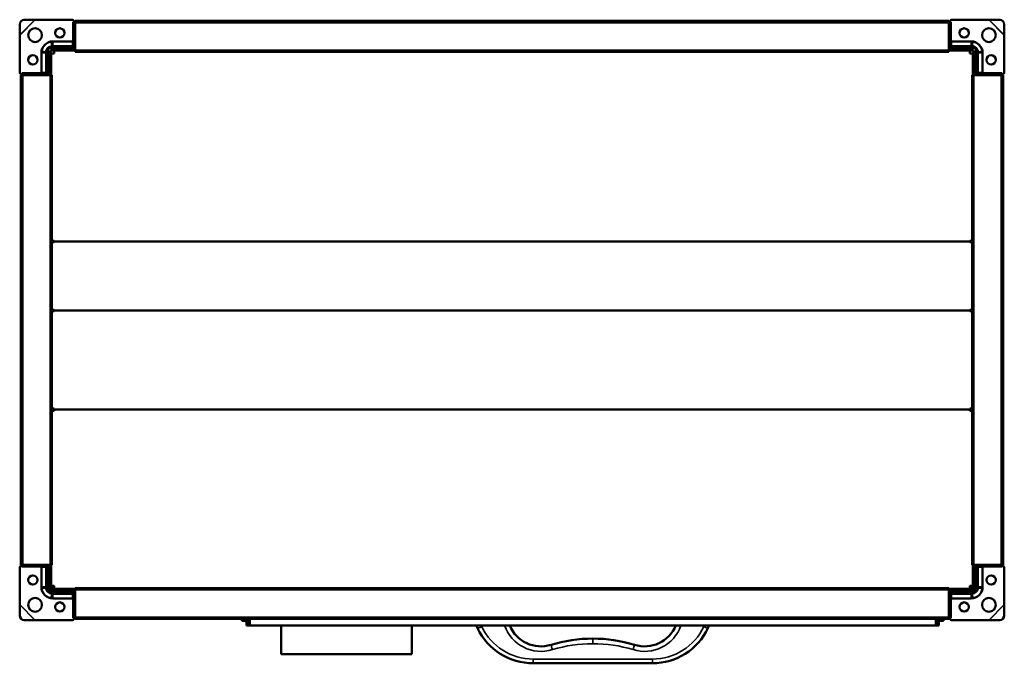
# Model space of a CAD drawing. Header units: millimetres. Extents: x 310 to 950, y 237 to 654.
import ezdxf

# ---------------------------------------------------------------- set-up
doc = ezdxf.new("R2010")
doc.units = ezdxf.units.MM
doc.header["$LTSCALE"] = 3
doc.layers.add('Widoczne (ISO)', color=7, linetype='Continuous', lineweight=50)
doc.layers.add('Widoczne wąskie (ISO)', color=7, linetype='Continuous', lineweight=35)

msp = doc.modelspace()

# ---------------------------------------------------------------- linework, layer by layer
at = {"layer": 'Widoczne (ISO)'}
for p, q in [((313.03, 654.48), (319.94, 654.5)), ((320.17, 654.41), (344.4, 654.41)), ((345.1, 652.91), (344.6, 652.91)), ((345.1, 653.71), (345.1, 652.91)), ((345.1, 652.91), (346, 652.91)), ((345.1, 652.91), (345.1, 640.91)), ((346, 653.71), (346, 652.51)), ((346, 653.71), (914, 653.71)), ((914, 653.71), (914, 652.51)), ((914, 652.91), (914.9, 652.91)), ((914.9, 652.91), (914.9, 653.71)), ((914.9, 640.91), (914.9, 652.91)), ((915.4, 652.91), (914.9, 652.91)), ((915.6, 654.41), (939.83, 654.41)), ((940.06, 654.5), (946.97, 654.48)), ((310.01, 644.57), (310.03, 651.48)), ((346, 634.71), (346, 652.51)), ((914, 634.71), (914, 652.51)), ((949.97, 651.48), (949.99, 644.57)), ((310.1, 620.11), (310.1, 644.34)), ((331.6, 640.4), (344.6, 640.4)), ((344.6, 640.91), (344.6, 640.41)), ((344.6, 640.41), (344.6, 637.35)), ((915.4, 640.41), (915.4, 640.91)), ((915.4, 637.35), (915.4, 640.41)), ((915.4, 640.4), (928.4, 640.4)), ((949.9, 644.34), (949.9, 620.11)), ((328.5, 633.01), (328.5, 636.01)), ((331.5, 636.01), (328.5, 636.01)), ((331.5, 634.51), (330, 634.51)), ((330, 634.51), (330, 633.01)), ((331.1, 636.41), (344.4, 636.41)), ((331.5, 636.01), (346, 636.01)), ((331.5, 634.51), (346, 634.51)), ((344.4, 637.3), (331.6, 637.3)), ((332.5, 632.51), (332.5, 634.51)), ((344.6, 637.35), (344.6, 637.33)), ((346, 637.91), (345.08, 637.91)), ((345.1, 637.16), (345.1, 637.91)), ((346, 634.71), (346, 633.71)), ((346, 633.71), (914, 633.71)), ((914.92, 637.91), (914, 637.91)), ((914, 636.01), (928.5, 636.01)), ((914, 634.71), (914, 633.71)), ((914, 634.51), (928.5, 634.51)), ((914.9, 637.91), (914.9, 637.16)), ((915.4, 637.33), (915.4, 637.35)), ((928.4, 637.3), (915.6, 637.3)), ((915.6, 636.41), (928.9, 636.41)), ((927.5, 634.51), (927.5, 632.51)), ((928.5, 636.01), (931.5, 636.01)), ((928.5, 634.51), (930, 634.51)), ((930, 633.01), (930, 634.51)), ((931.5, 633.01), (931.5, 636.01)), ((324.11, 619.91), (324.11, 632.91)), ((327.21, 632.91), (327.21, 620.11)), ((328.1, 620.11), (328.1, 633.41)), ((328.5, 633.01), (328.5, 618.51)), ((330, 618.51), (330, 633.01)), ((330.5, 618.51), (330.5, 632.5)), ((330.5, 632.5), (332.5, 632.5)), ((332.5, 632.51), (332.5, 632.5)), ((927.5, 632.5), (927.5, 632.51)), ((927.5, 632.5), (929.5, 632.5)), ((929.5, 632.5), (929.5, 618.51)), ((930, 618.51), (930, 633.01)), ((931.5, 618.51), (931.5, 633.01)), ((931.9, 633.41), (931.9, 620.11)), ((932.79, 620.11), (932.79, 632.91)), ((935.89, 632.91), (935.89, 619.91)), ((311.6, 619.41), (310.8, 619.41)), ((310.8, 618.51), (312, 618.51)), ((310.8, 300.51), (310.8, 618.51)), ((311.6, 619.91), (311.6, 619.41)), ((323.6, 619.41), (311.6, 619.41)), ((311.6, 618.51), (311.6, 619.41)), ((329.8, 618.51), (312, 618.51)), ((324.1, 619.91), (323.6, 619.91)), ((327.16, 619.91), (324.1, 619.91)), ((326.6, 619.43), (326.6, 618.51)), ((326.6, 619.41), (327.36, 619.41)), ((327.18, 619.91), (327.16, 619.91)), ((329.8, 618.51), (330.8, 618.51)), ((330.8, 300.51), (330.8, 618.51)), ((930.2, 618.51), (929.2, 618.51)), ((929.2, 618.51), (929.2, 300.51)), ((930.2, 618.51), (948, 618.51)), ((932.64, 619.41), (933.4, 619.41)), ((932.84, 619.91), (932.82, 619.91)), ((935.9, 619.91), (932.84, 619.91)), ((933.4, 618.51), (933.4, 619.43)), ((936.4, 619.91), (935.9, 619.91)), ((948.4, 619.41), (936.4, 619.41)), ((949.2, 618.51), (948, 618.51)), ((948.4, 619.41), (948.4, 619.91)), ((948.4, 619.41), (948.4, 618.51)), ((949.2, 619.41), (948.4, 619.41)), ((949.2, 618.51), (949.2, 300.51)), ((332.5, 510.79), (330.8, 510.79)), ((332.5, 510.09), (330.8, 510.09)), ((332.5, 510.79), (332.5, 510.38)), ((927.5, 510.38), (332.5, 510.38)), ((332.5, 510.09), (332.5, 510.38)), ((927.5, 510.79), (929.2, 510.79)), ((927.5, 510.79), (927.5, 510.38)), ((927.5, 510.38), (927.5, 510.09)), ((927.5, 510.09), (929.2, 510.09)), ((332.5, 466), (330.8, 466)), ((332.5, 465.71), (330.8, 465.71)), ((330.8, 465.13), (332.5, 465.13)), ((332.5, 466), (332.5, 465.71)), ((332.5, 465.13), (332.5, 465.71)), ((332.5, 465.71), (927.5, 465.71)), ((927.5, 466), (927.5, 465.71)), ((927.5, 466), (929.2, 466)), ((929.2, 465.71), (927.5, 465.71)), ((927.5, 465.71), (927.5, 465.13)), ((927.5, 465.13), (929.2, 465.13)), ((332.5, 401.95), (330.8, 401.95)), ((332.5, 401.24), (330.8, 401.24)), ((330.8, 400.54), (332.5, 400.54)), ((332.5, 401.95), (332.5, 401.36)), ((332.5, 401.36), (927.5, 401.36)), ((332.5, 400.54), (332.5, 401.36)), ((929.2, 401.95), (927.5, 401.95)), ((927.5, 401.95), (927.5, 401.36)), ((927.5, 401.36), (927.5, 400.54)), ((927.5, 401.24), (929.2, 401.24)), ((927.5, 400.54), (929.2, 400.54)), ((310.1, 274.69), (310.1, 298.91)), ((310.8, 300.51), (312, 300.51)), ((310.8, 299.61), (311.6, 299.61)), ((311.6, 299.61), (311.6, 300.51)), ((311.6, 299.61), (323.6, 299.61)), ((311.6, 299.61), (311.6, 299.11)), ((329.8, 300.51), (312, 300.51)), ((323.6, 299.11), (324.1, 299.11)), ((324.1, 299.11), (327.16, 299.11)), ((324.11, 286.11), (324.11, 299.11)), ((326.6, 300.51), (326.6, 299.6)), ((327.36, 299.61), (326.6, 299.61)), ((327.16, 299.11), (327.18, 299.11)), ((327.21, 298.91), (327.21, 286.11)), ((328.1, 285.61), (328.1, 298.91)), ((328.1, 298.01), (328.5, 298.01)), ((328.5, 300.51), (328.5, 286.01)), ((329.8, 300.51), (330.8, 300.51)), ((330, 286.01), (330, 300.51)), ((330.08, 285.26), (330.08, 300.51)), ((330.5, 286.91), (330.5, 300.51)), ((930.2, 300.51), (929.2, 300.51)), ((929.5, 286.91), (929.5, 300.51)), ((929.65, 285.26), (929.65, 300.51)), ((930, 286.01), (930, 300.51)), ((930.2, 300.51), (948, 300.51)), ((931.5, 286.01), (931.5, 300.51)), ((931.5, 298.01), (931.9, 298.01)), ((931.9, 298.91), (931.9, 285.61)), ((933.4, 299.61), (932.64, 299.61)), ((932.79, 286.11), (932.79, 298.91)), ((932.82, 299.11), (932.84, 299.11)), ((932.84, 299.11), (935.9, 299.11)), ((933.4, 299.6), (933.4, 300.51)), ((935.89, 299.11), (935.89, 286.11)), ((935.9, 299.11), (936.4, 299.11)), ((936.4, 299.61), (948.4, 299.61)), ((949.2, 300.51), (948, 300.51)), ((948.4, 300.51), (948.4, 299.61)), ((948.4, 299.61), (949.2, 299.61)), ((948.4, 299.11), (948.4, 299.61)), ((949.9, 298.91), (949.9, 274.69)), ((330, 286.01), (328.5, 286.01)), ((328.5, 286.01), (328.5, 284.51)), ((330, 284.51), (328.5, 284.51)), ((329.6, 283.01), (330, 283.01)), ((330, 284.51), (335, 284.51)), ((330, 283.01), (330, 284.51)), ((335, 283.01), (330, 283.01)), ((332.5, 285.26), (330.08, 285.26)), ((332.5, 286.91), (330.5, 286.91)), ((344.4, 282.61), (331.1, 282.61)), ((331.6, 281.72), (344.4, 281.72)), ((332.5, 286.91), (332.5, 284.91)), ((346, 284.91), (332.5, 284.91)), ((346, 284.51), (335, 284.51)), ((346, 283.01), (335, 283.01)), ((344.6, 281.69), (344.6, 281.67)), ((344.6, 281.67), (344.6, 278.61)), ((345.1, 281.11), (345.1, 281.87)), ((346, 284.31), (346, 285.31)), ((914, 285.31), (346, 285.31)), ((346, 284.31), (346, 266.51)), ((914, 284.31), (914, 285.31)), ((927.5, 284.91), (914, 284.91)), ((925, 284.51), (914, 284.51)), ((914, 284.31), (914, 266.51)), ((925, 283.01), (914, 283.01)), ((914.9, 281.87), (914.9, 281.11)), ((915.4, 281.67), (915.4, 281.69)), ((915.4, 278.61), (915.4, 281.67)), ((928.9, 282.61), (915.6, 282.61)), ((915.6, 281.72), (928.4, 281.72)), ((925, 284.51), (930, 284.51)), ((930, 283.01), (925, 283.01)), ((927.5, 286.91), (927.5, 284.91)), ((927.5, 286.91), (929.5, 286.91)), ((929.65, 285.26), (927.5, 285.26)), ((930, 286.01), (931.5, 286.01)), ((931.5, 284.51), (930, 284.51)), ((930, 283.01), (930, 284.51)), ((930, 283.01), (930.4, 283.01)), ((931.5, 284.51), (931.5, 286.01)), ((344.6, 278.62), (331.6, 278.62)), ((344.6, 278.61), (344.6, 278.11)), ((345.08, 281.11), (346, 281.11)), ((345.1, 278.11), (345.1, 266.11)), ((914, 281.11), (914.92, 281.11)), ((914.9, 266.11), (914.9, 278.11)), ((928.4, 278.62), (915.4, 278.62)), ((915.4, 278.11), (915.4, 278.61)), ((310.03, 267.54), (310.01, 274.45)), ((949.99, 274.45), (949.97, 267.54)), ((319.94, 264.52), (313.03, 264.54)), ((344.4, 264.61), (320.17, 264.61)), ((344.6, 266.11), (345.1, 266.11)), ((346, 266.11), (345.1, 266.11)), ((345.1, 266.11), (345.1, 265.31)), ((346, 265.31), (346, 266.51)), ((914, 265.31), (346, 265.31)), ((454.5, 264.01), (454.5, 265.31)), ((457.5, 264.01), (454.5, 264.01)), ((457.5, 261.01), (457.5, 265.31)), ((459, 265.31), (459, 261.01)), ((459, 262.51), (459.5, 262.51)), ((459.5, 264.01), (459.5, 265.31)), ((459.5, 264.01), (459.5, 261.01)), ((905.5, 265.31), (905.5, 264.01)), ((905.5, 264.01), (905.5, 261.01)), ((905.5, 262.51), (906, 262.51)), ((906, 261.01), (906, 265.31)), ((907.5, 265.31), (907.5, 261.01)), ((907.5, 264.01), (910.5, 264.01)), ((910.5, 265.31), (910.5, 264.01)), ((914, 265.31), (914, 266.51)), ((914.9, 266.11), (914, 266.11)), ((914.9, 266.11), (915.4, 266.11)), ((914.9, 265.31), (914.9, 266.11)), ((939.83, 264.61), (915.6, 264.61)), ((946.97, 264.54), (940.06, 264.52)), ((457.5, 261.01), (459, 261.01)), ((459, 261.01), (459.5, 261.01)), ((459.5, 261.01), (905.5, 261.01)), ((480, 261.01), (480, 242.51)), ((565, 261.01), (565, 242.51)), ((606.81, 261.01), (607.63, 259.28)), ((757.37, 259.28), (758.19, 261.01)), ((905.5, 261.01), (906, 261.01)), ((907.5, 261.01), (906, 261.01)), ((565, 242.51), (480, 242.51)), ((643.73, 236.51), (721.27, 236.51))]:
    msp.add_line(p, q, dxfattribs=at)
for centre, radius in [((320, 644.51), 4.5), ((336.1, 645.91), 3), ((923.9, 645.91), 3), ((940, 644.51), 4.5), ((318.6, 628.41), 3), ((941.4, 628.41), 3), ((318.6, 290.61), 3), ((941.4, 290.61), 3), ((320, 274.51), 4.5), ((336.1, 273.11), 3), ((923.9, 273.11), 3), ((940, 274.51), 4.5)]:
    msp.add_circle(centre, radius, dxfattribs=at)
for centre, radius, start, end in [((344.4, 653.71), 0.7, 0, 90), ((915.6, 653.71), 0.7, 90, 180), ((331.6, 632.91), 7.49, 90, 180), ((344.6, 640.91), 0.5, 270, 0), ((915.4, 640.91), 0.5, 180, 270), ((928.4, 632.91), 7.49, 0, 90), ((331.1, 633.41), 3, 150.07357, 180), ((331.1, 633.41), 3, 90, 119.92643), ((928.9, 633.41), 3, 60.07357, 90), ((928.9, 633.41), 3, 0, 29.92643), ((310.8, 620.11), 0.7, 180, 270), ((323.6, 619.91), 0.5, 270, 0), ((936.4, 619.91), 0.5, 180, 270), ((949.2, 620.11), 0.7, 270, 0), ((310.8, 298.91), 0.7, 90, 180), ((323.6, 299.11), 0.5, 0, 90), ((936.4, 299.11), 0.5, 90, 180), ((949.2, 298.91), 0.7, 0, 90), ((331.6, 286.11), 7.49, 180, 270), ((331.1, 285.61), 3, 180, 270), ((928.4, 286.11), 7.49, 270, 0), ((928.9, 285.61), 3, 270, 0), ((344.6, 278.11), 0.5, 0, 90), ((915.4, 278.11), 0.5, 90, 180), ((344.4, 265.31), 0.7, 270, 0), ((915.6, 265.31), 0.7, 180, 270), ((643.73, 276.51), 40, 205.51387, 270), ((648.86, 269.58), 22.07, 202.85051, 287.2391), ((716.14, 269.58), 22.07, 252.7609, 337.14949), ((721.27, 276.51), 40, 270, 334.48613), ((681.86, 163.23), 89.28, 89.58894, 107.2391), ((683.14, 163.23), 89.28, 72.7609, 90.41106)]:
    msp.add_arc(centre, radius, start, end, dxfattribs=at)
for centre, major_axis, ratio, start_param, end_param in [((313.02, 651.49), (2.12, 2.12), 0.996195, 0.785398, 2.356194), ((946.98, 651.49), (2.12, -2.12), 0.996195, 0.785398, 2.356194), ((344.4, 637.16), (0, -0.745), 0.939693, 0, 1.570796), ((344.4, 638.07), (0, -0.745), 0.939693, 0.289752, 1.361396), ((915.6, 637.16), (0, -0.745), 0.939693, 4.712389, 6.283185), ((915.6, 638.07), (0, -0.745), 0.939693, 4.921789, 5.993434), ((326.45, 620.11), (0.745, 0), 0.939693, 4.921789, 5.993434), ((327.36, 620.11), (0.745, 0), 0.939693, 4.712389, 6.283185), ((932.64, 620.11), (-0.745, 0), 0.939693, 0, 1.570796), ((933.55, 620.11), (-0.745, 0), 0.939693, 0.289752, 1.361396), ((326.45, 298.91), (0.745, 0), 0.939693, 0.289752, 1.361396), ((327.36, 298.91), (0.745, 0), 0.939693, 0, 1.570796), ((932.64, 298.91), (-0.745, 0), 0.939693, 4.712389, 6.283185), ((933.55, 298.91), (-0.745, 0), 0.939693, 4.921789, 5.993434), ((344.4, 281.87), (0, 0.745), 0.939693, 4.712389, 6.283185), ((344.4, 280.96), (0, 0.745), 0.939693, 4.921789, 5.993434), ((915.6, 281.87), (0, 0.745), 0.939693, 0, 1.570796), ((915.6, 280.96), (0, 0.745), 0.939693, 0.289752, 1.361396), ((313.02, 267.53), (-2.12, 2.12), 0.996195, 0.785398, 2.356194), ((946.98, 267.53), (-2.12, -2.12), 0.996195, 0.785398, 2.356194)]:
    msp.add_ellipse(centre, major_axis=major_axis, ratio=ratio, start_param=start_param, end_param=end_param, dxfattribs=at)
for points, knots in [([(320.17, 654.41), (320.13, 654.43), (320.1, 654.44), (320.02, 654.47), (319.98, 654.48), (319.94, 654.5)], [0, 0, 0, 0, 0.01249515, 0.01249515, 0.0249903, 0.0249903, 0.0249903, 0.0249903]), ([(940.06, 654.5), (940.02, 654.48), (939.98, 654.47), (939.9, 654.44), (939.87, 654.43), (939.83, 654.41)], [0, 0, 0, 0, 0.01249515, 0.01249515, 0.0249903, 0.0249903, 0.0249903, 0.0249903]), ([(310.01, 644.57), (310.03, 644.53), (310.04, 644.49), (310.07, 644.42), (310.09, 644.38), (310.1, 644.34)], [0, 0, 0, 0, 0.01249515, 0.01249515, 0.0249903, 0.0249903, 0.0249903, 0.0249903]), ([(949.9, 644.34), (949.91, 644.38), (949.93, 644.42), (949.96, 644.49), (949.97, 644.53), (949.99, 644.57)], [0, 0, 0, 0, 0.01249515, 0.01249515, 0.0249903, 0.0249903, 0.0249903, 0.0249903]), ([(327.22, 633.57), (327.24, 634.03), (327.34, 634.48), (327.71, 635.38), (328, 635.8), (328.71, 636.51), (329.13, 636.79), (330.02, 637.17), (330.48, 637.28), (330.94, 637.3)], [0.0000002, 0.0000002, 0.0000002, 0.0000002, 0.138614, 0.138614, 0.2902546, 0.2902546, 0.4411619, 0.4411619, 0.5810662, 0.5810662, 0.5810662, 0.5810662]), ([(331.1, 637.3), (331.07, 637.3), (331.05, 637.3), (331, 637.3), (330.97, 637.3), (330.94, 637.3)], [-0.01558465, -0.01558465, -0.01558465, -0.01558465, -0.00779233, -0.00779233, 0, 0, 0, 0]), ([(331.6, 637.3), (331.52, 637.3), (331.43, 637.3), (331.27, 637.3), (331.18, 637.3), (331.1, 637.3)], [0, 0, 0, 0, 0.02497584, 0.02497584, 0.04995141, 0.04995141, 0.04995141, 0.04995141]), ([(928.9, 637.3), (928.82, 637.3), (928.73, 637.3), (928.57, 637.3), (928.48, 637.3), (928.4, 637.3)], [0.00000127, 0.00000127, 0.00000127, 0.00000127, 0.02497637, 0.02497637, 0.04995171, 0.04995171, 0.04995171, 0.04995171]), ([(928.9, 637.3), (928.93, 637.3), (928.95, 637.3), (929, 637.3), (929.03, 637.3), (929.06, 637.3)], [0.00000127, 0.00000127, 0.00000127, 0.00000127, 0.0077936, 0.0077936, 0.01558592, 0.01558592, 0.01558592, 0.01558592]), ([(929.06, 637.3), (929.52, 637.28), (929.97, 637.17), (930.86, 636.8), (931.29, 636.51), (932, 635.8), (932.28, 635.38), (932.66, 634.49), (932.76, 634.03), (932.78, 633.57)], [0.0000002, 0.0000002, 0.0000002, 0.0000002, 0.138614, 0.138614, 0.2902546, 0.2902546, 0.4411619, 0.4411619, 0.5810662, 0.5810662, 0.5810662, 0.5810662]), ([(327.21, 633.41), (327.21, 633.44), (327.21, 633.46), (327.21, 633.51), (327.21, 633.54), (327.22, 633.57)], [0.00000127, 0.00000127, 0.00000127, 0.00000127, 0.0077936, 0.0077936, 0.01558592, 0.01558592, 0.01558592, 0.01558592]), ([(327.21, 633.41), (327.21, 633.33), (327.21, 633.24), (327.21, 633.08), (327.21, 632.99), (327.21, 632.91)], [0.00000127, 0.00000127, 0.00000127, 0.00000127, 0.02497637, 0.02497637, 0.04995171, 0.04995171, 0.04995171, 0.04995171]), ([(932.79, 633.41), (932.79, 633.44), (932.79, 633.46), (932.79, 633.51), (932.79, 633.54), (932.78, 633.57)], [-0.01558465, -0.01558465, -0.01558465, -0.01558465, -0.00779233, -0.00779233, 0, 0, 0, 0]), ([(932.79, 632.91), (932.79, 632.99), (932.79, 633.08), (932.79, 633.24), (932.79, 633.33), (932.79, 633.41)], [0, 0, 0, 0, 0.02497584, 0.02497584, 0.04995141, 0.04995141, 0.04995141, 0.04995141]), ([(327.21, 286.11), (327.21, 286.03), (327.21, 285.94), (327.21, 285.78), (327.21, 285.69), (327.21, 285.61)], [0, 0, 0, 0, 0.02497584, 0.02497584, 0.04995141, 0.04995141, 0.04995141, 0.04995141]), ([(327.21, 285.61), (327.21, 285.59), (327.21, 285.56), (327.21, 285.51), (327.21, 285.48), (327.22, 285.46)], [-0.01558465, -0.01558465, -0.01558465, -0.01558465, -0.00779233, -0.00779233, 0, 0, 0, 0]), ([(330.94, 281.73), (330.48, 281.75), (330.03, 281.85), (329.14, 282.22), (328.71, 282.51), (328, 283.22), (327.72, 283.64), (327.34, 284.53), (327.24, 284.99), (327.22, 285.46)], [0.0000002, 0.0000002, 0.0000002, 0.0000002, 0.138614, 0.138614, 0.2902546, 0.2902546, 0.4411619, 0.4411619, 0.5810662, 0.5810662, 0.5810662, 0.5810662]), ([(331.1, 281.72), (331.07, 281.72), (331.05, 281.72), (331, 281.72), (330.97, 281.73), (330.94, 281.73)], [0.00000127, 0.00000127, 0.00000127, 0.00000127, 0.0077936, 0.0077936, 0.01558592, 0.01558592, 0.01558592, 0.01558592]), ([(331.1, 281.72), (331.18, 281.72), (331.27, 281.72), (331.43, 281.72), (331.52, 281.72), (331.6, 281.72)], [0.00000127, 0.00000127, 0.00000127, 0.00000127, 0.02497637, 0.02497637, 0.04995171, 0.04995171, 0.04995171, 0.04995171]), ([(928.4, 281.72), (928.48, 281.72), (928.57, 281.72), (928.73, 281.72), (928.82, 281.72), (928.9, 281.72)], [0, 0, 0, 0, 0.02497584, 0.02497584, 0.04995141, 0.04995141, 0.04995141, 0.04995141]), ([(928.9, 281.72), (928.93, 281.72), (928.95, 281.72), (929, 281.72), (929.03, 281.73), (929.06, 281.73)], [-0.01558465, -0.01558465, -0.01558465, -0.01558465, -0.00779233, -0.00779233, 0, 0, 0, 0]), ([(932.78, 285.46), (932.76, 284.99), (932.66, 284.54), (932.29, 283.65), (932, 283.22), (931.29, 282.51), (930.87, 282.23), (929.98, 281.85), (929.52, 281.75), (929.06, 281.73)], [0.0000002, 0.0000002, 0.0000002, 0.0000002, 0.138614, 0.138614, 0.2902546, 0.2902546, 0.4411619, 0.4411619, 0.5810662, 0.5810662, 0.5810662, 0.5810662]), ([(932.79, 285.61), (932.79, 285.59), (932.79, 285.56), (932.79, 285.51), (932.79, 285.48), (932.78, 285.46)], [0.00000127, 0.00000127, 0.00000127, 0.00000127, 0.0077936, 0.0077936, 0.01558592, 0.01558592, 0.01558592, 0.01558592]), ([(932.79, 285.61), (932.79, 285.69), (932.79, 285.78), (932.79, 285.94), (932.79, 286.03), (932.79, 286.11)], [0.00000127, 0.00000127, 0.00000127, 0.00000127, 0.02497637, 0.02497637, 0.04995171, 0.04995171, 0.04995171, 0.04995171]), ([(310.1, 274.69), (310.09, 274.65), (310.07, 274.61), (310.04, 274.53), (310.03, 274.49), (310.01, 274.45)], [0, 0, 0, 0, 0.01249515, 0.01249515, 0.0249903, 0.0249903, 0.0249903, 0.0249903]), ([(949.99, 274.45), (949.97, 274.49), (949.96, 274.53), (949.93, 274.61), (949.91, 274.65), (949.9, 274.69)], [0, 0, 0, 0, 0.01249515, 0.01249515, 0.0249903, 0.0249903, 0.0249903, 0.0249903]), ([(319.94, 264.52), (319.98, 264.54), (320.02, 264.55), (320.1, 264.58), (320.13, 264.6), (320.17, 264.61)], [0, 0, 0, 0, 0.01249515, 0.01249515, 0.0249903, 0.0249903, 0.0249903, 0.0249903]), ([(939.83, 264.61), (939.87, 264.6), (939.9, 264.58), (939.98, 264.55), (940.02, 264.54), (940.06, 264.52)], [0, 0, 0, 0, 0.01249515, 0.01249515, 0.0249903, 0.0249903, 0.0249903, 0.0249903])]:
    msp.add_open_spline(points, degree=3, knots=knots, dxfattribs=at)
for points in [[(344.6, 637.33), (344.53, 637.31), (344.47, 637.3), (344.4, 637.3)], [(915.6, 637.3), (915.53, 637.3), (915.47, 637.31), (915.4, 637.33)], [(327.21, 620.11), (327.21, 620.05), (327.2, 619.98), (327.18, 619.91)], [(932.82, 619.91), (932.8, 619.98), (932.79, 620.05), (932.79, 620.11)], [(327.18, 299.11), (327.2, 299.05), (327.21, 298.98), (327.21, 298.91)], [(932.79, 298.91), (932.79, 298.98), (932.8, 299.05), (932.82, 299.11)], [(344.4, 281.72), (344.47, 281.72), (344.53, 281.71), (344.6, 281.69)], [(915.4, 281.69), (915.47, 281.71), (915.53, 281.72), (915.6, 281.72)]]:
    msp.add_open_spline(points, degree=3, dxfattribs=at)
at = {"layer": 'Widoczne wąskie (ISO)'}
for p, q in [((310.01, 644.57), (319.94, 654.5)), ((320.17, 654.41), (310.1, 644.34)), ((344.6, 652.91), (344.6, 640.91)), ((915.4, 640.91), (915.4, 652.91)), ((949.9, 644.34), (939.83, 654.41)), ((940.06, 654.5), (949.99, 644.57)), ((346, 652.51), (914, 652.51)), ((331.6, 640.18), (331.6, 640.4)), ((344.6, 640.18), (331.6, 640.18)), ((331.6, 640.18), (331.6, 637.3)), ((344.6, 640.91), (345.1, 640.91)), ((914.9, 640.91), (915.4, 640.91)), ((928.4, 640.18), (915.4, 640.18)), ((928.4, 640.18), (928.4, 640.4)), ((928.4, 637.3), (928.4, 640.18)), ((331.1, 637.3), (331.1, 636.41)), ((331.5, 636.01), (331.5, 634.51)), ((344.4, 637.3), (344.4, 636.41)), ((346, 634.71), (914, 634.71)), ((915.6, 636.41), (915.6, 637.3)), ((928.5, 634.51), (928.5, 636.01)), ((928.9, 637.3), (928.9, 636.41)), ((324.33, 632.91), (324.11, 632.91)), ((327.21, 632.91), (324.33, 632.91)), ((324.33, 632.91), (324.33, 619.91)), ((327.21, 633.41), (328.1, 633.41)), ((330, 633.01), (328.5, 633.01)), ((931.5, 633.01), (930, 633.01)), ((932.79, 633.41), (931.9, 633.41)), ((935.67, 632.91), (932.79, 632.91)), ((935.67, 619.91), (935.67, 632.91)), ((935.67, 632.91), (935.89, 632.91)), ((323.6, 619.91), (311.6, 619.91)), ((312, 300.51), (312, 618.51)), ((323.6, 619.41), (323.6, 619.91)), ((328.1, 620.11), (327.21, 620.11)), ((329.8, 300.51), (329.8, 618.51)), ((930.2, 618.51), (930.2, 300.51)), ((932.79, 620.11), (931.9, 620.11)), ((948.4, 619.91), (936.4, 619.91)), ((936.4, 619.91), (936.4, 619.41)), ((948, 618.51), (948, 300.51)), ((311.6, 299.11), (323.6, 299.11)), ((323.6, 299.11), (323.6, 299.61)), ((324.33, 299.11), (324.33, 286.11)), ((327.21, 298.91), (328.1, 298.91)), ((931.9, 298.91), (932.79, 298.91)), ((935.67, 286.11), (935.67, 299.11)), ((936.4, 299.61), (936.4, 299.11)), ((936.4, 299.11), (948.4, 299.11)), ((324.33, 286.11), (324.11, 286.11)), ((324.33, 286.11), (327.21, 286.11)), ((327.21, 285.61), (328.1, 285.61)), ((331.1, 281.72), (331.1, 282.61)), ((331.6, 281.72), (331.6, 278.84)), ((335, 283.01), (335, 284.51)), ((344.4, 282.61), (344.4, 281.72)), ((914, 284.31), (346, 284.31)), ((915.6, 281.72), (915.6, 282.61)), ((925, 284.51), (925, 283.01)), ((928.4, 278.84), (928.4, 281.72)), ((928.9, 281.72), (928.9, 282.61)), ((932.79, 285.61), (931.9, 285.61)), ((932.79, 286.11), (935.67, 286.11)), ((935.67, 286.11), (935.89, 286.11)), ((331.6, 278.84), (344.6, 278.84)), ((331.6, 278.84), (331.6, 278.62)), ((344.6, 278.11), (344.6, 266.11)), ((345.1, 278.11), (344.6, 278.11)), ((915.4, 278.11), (914.9, 278.11)), ((915.4, 278.84), (928.4, 278.84)), ((915.4, 266.11), (915.4, 278.11)), ((928.4, 278.84), (928.4, 278.62)), ((319.94, 264.52), (310.01, 274.45)), ((310.1, 274.69), (320.17, 264.61)), ((939.83, 264.61), (949.9, 274.69)), ((949.99, 274.45), (940.06, 264.52)), ((914, 266.51), (346, 266.51)), ((610.34, 260.3), (610, 261.01)), ((755, 261.01), (754.66, 260.3)), ((682.5, 249.24), (682.5, 252.51)), ((721.27, 239.24), (643.73, 239.24)), ((643.73, 238.51), (643.73, 239.24)), ((643.73, 236.51), (643.73, 238.51)), ((721.27, 238.51), (721.27, 239.24)), ((721.27, 236.51), (721.27, 238.51))]:
    msp.add_line(p, q, dxfattribs=at)
for centre, radius, start, end in [((643.73, 276.24), 37, 205.51387, 270), ((648.86, 269.31), 25.07, 199.33109, 287.2391), ((716.14, 269.31), 25.07, 252.7609, 340.66891), ((721.27, 276.24), 37, 270, 334.48613), ((681.86, 162.96), 86.28, 89.57465, 107.2391), ((683.14, 162.96), 86.28, 72.7609, 90.42535)]:
    msp.add_arc(centre, radius, start, end, dxfattribs=at)
for centre, major_axis, ratio, start_param, end_param in [((331.6, 635.04), (-6.01, 0), 0.856385, 4.711582, 4.904187), ((331.1, 636.03), (-2.08, 11.82), 0.005489, 4.818627, 5.061413), ((928.4, 635.04), (-6.01, 0), 0.856388, 4.52059, 4.713194), ((928.9, 636.03), (-2.08, -11.82), 0.005489, 4.363365, 4.606151), ((329.48, 632.91), (0, -6.01), 0.856388, 4.52059, 4.713194), ((328.48, 633.41), (11.82, -2.08), 0.005489, 4.363365, 4.606151), ((931.52, 633.41), (11.82, 2.08), 0.005489, 4.818627, 5.061413), ((930.52, 632.91), (0, 6.01), 0.856385, 4.711582, 4.904187), ((329.48, 286.11), (0, -6.01), 0.856385, 4.711582, 4.904187), ((328.48, 285.61), (-11.82, -2.08), 0.005489, 4.818627, 5.061413), ((331.1, 282.99), (2.08, 11.82), 0.005489, 4.363365, 4.606151), ((928.9, 282.99), (2.08, -11.82), 0.005489, 4.818627, 5.061413), ((931.52, 285.61), (-11.82, 2.08), 0.005489, 4.363365, 4.606151), ((930.52, 286.11), (0, 6.01), 0.856388, 4.52059, 4.713194), ((331.6, 283.99), (6.01, 0), 0.856388, 4.52059, 4.713194), ((928.4, 283.99), (6.01, 0), 0.856385, 4.711582, 4.904187), ((610.34, 260.57), (-2.71, -1.29), 0.081769, 0, 1.53179), ((754.66, 260.57), (2.71, -1.29), 0.081769, 4.751395, 6.283185), ((656.29, 245.64), (-0.89, 2.87), 0.026932, 0, 1.657373), ((708.71, 245.64), (0.89, 2.87), 0.026932, 4.625812, 6.283185)]:
    msp.add_ellipse(centre, major_axis=major_axis, ratio=ratio, start_param=start_param, end_param=end_param, dxfattribs=at)
for points, knots in [([(330.45, 640.08), (329.17, 639.87), (327.75, 639.22), (326.63, 638.19), (326.48, 638.03)], [-0.1965799, -0.1965799, -0.1965799, -0.1965799, -0.0284018, -0.0000125, -0.0000125, -0.0000125, -0.0000125]), ([(933.52, 638.03), (933.06, 638.49), (931.85, 639.42), (930.41, 639.94), (929.55, 640.08)], [-0.0000125, -0.0000125, -0.0000125, -0.0000125, 0.083717, 0.1958357, 0.1958357, 0.1958357, 0.1958357]), ([(326.48, 638.03), (326.02, 637.57), (325.09, 636.36), (324.57, 634.92), (324.43, 634.06)], [-0.0000125, -0.0000125, -0.0000125, -0.0000125, 0.083717, 0.1958357, 0.1958357, 0.1958357, 0.1958357]), ([(935.57, 634.06), (935.36, 635.34), (934.7, 636.76), (933.68, 637.88), (933.52, 638.03)], [-0.1965799, -0.1965799, -0.1965799, -0.1965799, -0.0284018, -0.0000125, -0.0000125, -0.0000125, -0.0000125]), ([(324.43, 284.96), (324.64, 283.68), (325.3, 282.27), (326.32, 281.14), (326.48, 280.99)], [-0.1965799, -0.1965799, -0.1965799, -0.1965799, -0.0284018, -0.0000125, -0.0000125, -0.0000125, -0.0000125]), ([(933.52, 280.99), (933.98, 281.45), (934.91, 282.66), (935.43, 284.11), (935.57, 284.96)], [-0.0000125, -0.0000125, -0.0000125, -0.0000125, 0.083717, 0.1958357, 0.1958357, 0.1958357, 0.1958357]), ([(326.48, 280.99), (326.94, 280.53), (328.15, 279.6), (329.59, 279.08), (330.45, 278.94)], [-0.0000125, -0.0000125, -0.0000125, -0.0000125, 0.083717, 0.1958357, 0.1958357, 0.1958357, 0.1958357]), ([(929.55, 278.94), (930.83, 279.15), (932.25, 279.81), (933.37, 280.83), (933.52, 280.99)], [-0.1965799, -0.1965799, -0.1965799, -0.1965799, -0.0284018, -0.0000125, -0.0000125, -0.0000125, -0.0000125])]:
    msp.add_open_spline(points, degree=3, knots=knots, dxfattribs=at)

doc.saveas('drawing.dxf')
